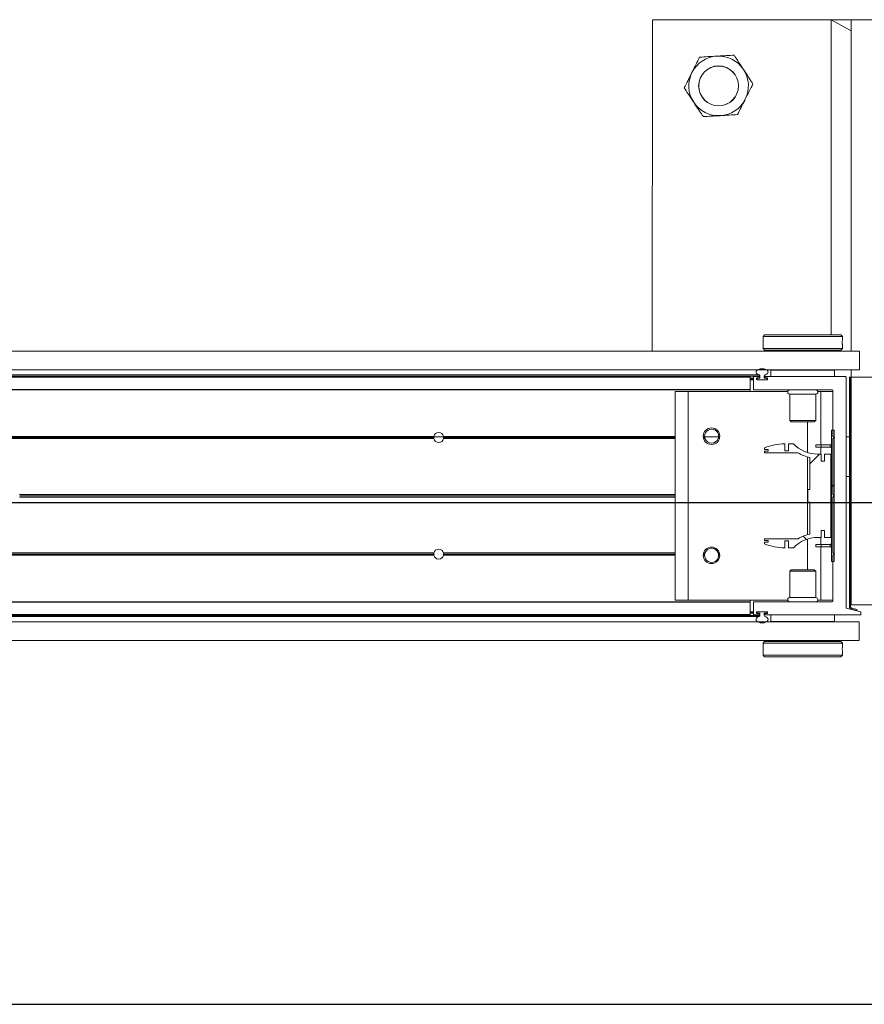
# Model space of a CAD drawing. Header units: feet. Extents: x 0 to 152726, y 0 to 59505.
# Tile 107 of 117: x 152347.89 to 152349.21, y 59421.09 to 59422.64. Entities that reach past the tile are written whole.
import ezdxf

# ---------------------------------------------------------------- set-up
doc = ezdxf.new("R2010")
doc.units = ezdxf.units.FT
doc.header["$LTSCALE"] = 0.1
doc.header["$MEASUREMENT"] = 0
for name, color, linetype, lineweight in [('BR_P_Rail_Object', 251, 'Continuous', 30), ('DR_P_Underdrain', 252, 'Continuous', 13), ('SC_Scratch7', 252, 'Continuous', 0)]:
    doc.layers.add(name, color=color, linetype=linetype, lineweight=lineweight)

# ---------------------------------------------------------------- blocks, each defined once
blk = doc.blocks.new('HIGH ST SCREENWALL_13 PANEL PLAN_2')
at = {"layer": 'SC_Scratch7', "lineweight": 0}
h = blk.add_hatch(dxfattribs=at)
h.set_pattern_fill('ANSI34', color=256, scale=0.1, style=0, pattern_type=2)
h.set_pattern_definition([(44.99814199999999, (-45.97467078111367, -14.21852283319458), (-0.5303118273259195, 0.53034622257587), []), (44.99814199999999, (-45.79789448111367, -14.21852853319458), (-0.5303118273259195, 0.53034622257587), []), (44.99814199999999, (-45.62111808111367, -14.21853433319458), (-0.5303118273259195, 0.53034622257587), []), (44.99814199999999, (-45.44434178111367, -14.21854003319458), (-0.5303118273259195, 0.53034622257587), [])])
h.paths.add_polyline_path([(-36.39179669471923, -0.1479018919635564), (-36.39136527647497, -0.1462920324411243), (-36.3998464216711, -0.1440192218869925, -0.3394542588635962), (-36.40169929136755, -0.1416043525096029), (-36.40168758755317, 0.2192586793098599), (-36.40335425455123, 0.2192587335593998), (-36.40336595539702, -0.1416042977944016, 0.339454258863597), (-36.40027783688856, -0.1456290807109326)])
h = blk.add_hatch(dxfattribs=at)
h.set_pattern_fill('ANSI31', color=256, scale=0.01, style=0, pattern_type=2)
h.set_pattern_definition([(44.99814199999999, (-45.98336735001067, -14.22042458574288), (-0.08838530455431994, 0.08839103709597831), [])])
h.paths.add_polyline_path([(-36.43148190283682, 0.1357806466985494), (-36.43148859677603, -0.070593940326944), (-36.42773860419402, -0.07059406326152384), (-36.42773191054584, 0.135780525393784)])
h = blk.add_hatch(dxfattribs=at)
h.set_pattern_fill('ANSI38', color=256, scale=0.01, style=0, pattern_type=2)
h.set_pattern_definition([(44.99814199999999, (-45.88607120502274, -14.22903808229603), (-0.08838530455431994, 0.08839103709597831), []), (134.998142, (-45.88607120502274, -14.22903808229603), (-0.2651616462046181, 0.0883967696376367), [0.31249937, -0.18749962])])
h.paths.add_polyline_path([(-36.44255819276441, -0.02206497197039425), (-36.44255854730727, -0.03302295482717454), (-36.43294570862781, -0.03302326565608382), (-36.4329414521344, 0.09821006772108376), (-36.44255429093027, 0.09821037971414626), (-36.44255464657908, 0.08725239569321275), (-36.44819768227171, 0.0872525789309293), (-36.44819732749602, 0.09821056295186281), (-36.45384036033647, 0.09821074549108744, -0.2061892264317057), (-36.49147099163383, 0.1144192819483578), (-36.49950903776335, 0.1144195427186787), (-36.49950939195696, 0.1034615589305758), (-36.50508680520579, 0.1034617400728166), (-36.50508644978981, 0.1144197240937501, 0.09842250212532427), (-36.53710759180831, 0.108055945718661), (-36.53710767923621, 0.1053492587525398), (-36.53137385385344, 0.1053490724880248), (-36.5313739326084, 0.1028884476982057), (-36.53710775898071, 0.10288863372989), (-36.53710784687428, 0.1001819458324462), (-36.48421708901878, 0.1001802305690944, 0.0857050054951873), (-36.46574995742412, 0.09287771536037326), (-36.46575159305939, 0.04243696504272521), (-36.46903242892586, 0.04243707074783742), (-36.46903306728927, 0.02275207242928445), (-36.46575223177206, 0.02275196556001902), (-36.46575386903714, -0.02768878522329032, 0.08570500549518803), (-36.4842214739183, -0.0349901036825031), (-36.53711223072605, -0.03498838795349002), (-36.53711231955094, -0.03769507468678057), (-36.53137849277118, -0.03769526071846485), (-36.53137857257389, -0.04015588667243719), (-36.53711239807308, -0.0401557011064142), (-36.53711248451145, -0.04286238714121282, 0.09842250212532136), (-36.50509175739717, -0.04922824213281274), (-36.50509140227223, -0.03827025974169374), (-36.49951398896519, -0.03827044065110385), (-36.49951434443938, -0.04922842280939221), (-36.49147630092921, -0.04922868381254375, -0.206189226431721), (-36.45384461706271, -0.03302258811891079), (-36.44820158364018, -0.0330227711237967), (-36.44820122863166, -0.0220647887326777)])
for p, q in [((-36.71343955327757, 0.7817676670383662), (-36.7134564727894, 0.2601020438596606)), ((-36.04677422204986, 0.7817460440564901), (-36.71343955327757, 0.7817676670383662)), ((-36.43220620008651, 0.2859294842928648), (-36.4321901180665, 0.7817585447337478)), ((-36.40094017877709, 0.7817575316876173), (-36.4321901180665, 0.7817585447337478)), ((-36.4321901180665, 0.7817585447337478), (-36.40094074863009, 0.7641794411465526)), ((-36.40094017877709, 0.7817575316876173), (-36.40095709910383, 0.2600919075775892)), ((-36.40094017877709, 0.7817575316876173), (-36.40094074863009, 0.7641794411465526)), ((-36.3592735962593, 0.7817561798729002), (-36.40094017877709, 0.7817575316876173)), ((-36.53939356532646, 0.2834329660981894), (-36.53939366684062, 0.2803051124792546)), ((-36.53689349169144, 0.2859328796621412), (-36.53939356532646, 0.2834329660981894)), ((-36.53939356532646, 0.2834329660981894), (-36.41439381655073, 0.2834289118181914)), ((-36.53689349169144, 0.2859328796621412), (-36.41689372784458, 0.2859289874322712)), ((-36.41439381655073, 0.2834289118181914), (-36.41689372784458, 0.2859289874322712)), ((-36.41439391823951, 0.2802998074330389), (-36.41439381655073, 0.2834289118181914)), ((-36.53939408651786, 0.2673654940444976), (-36.53939418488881, 0.2643188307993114)), ((-36.53939418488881, 0.2643188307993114), (-36.53689427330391, 0.261818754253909)), ((-36.53939418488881, 0.2643188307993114), (-36.41439443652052, 0.2643147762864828)), ((-36.41689451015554, 0.2618148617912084), (-36.41439443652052, 0.2643147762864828)), ((-36.41472785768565, 0.2742344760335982), (-36.41471715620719, 0.2724253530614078)), ((-36.41439443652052, 0.2643147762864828), (-36.41439433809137, 0.267363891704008)), ((-40.37751164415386, 0.2602208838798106), (-36.38793629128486, 0.2600914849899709)), ((-36.53689427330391, 0.261818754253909), (-36.41689451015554, 0.2618148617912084)), ((-36.53314427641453, 0.2618186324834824), (-36.53314433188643, 0.2600961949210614)), ((-36.42064455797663, 0.2600925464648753), (-36.42064450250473, 0.2618149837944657)), ((-36.38793724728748, 0.230591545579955), (-36.38793629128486, 0.2600914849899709)), ((-40.37751260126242, 0.2307209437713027), (-36.38793724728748, 0.230591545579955)), ((-36.55981227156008, 0.2192769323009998), (-38.31678052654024, 0.219333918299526)), ((-36.55981224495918, 0.2200971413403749), (-38.31675185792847, 0.2201541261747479)), ((-38.31671992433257, 0.2210677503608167), (-36.54418724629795, 0.2210102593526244)), ((-38.31665937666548, 0.222800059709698), (-36.54545592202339, 0.2227426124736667)), ((-36.55981289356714, 0.2000840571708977), (-36.55981227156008, 0.2192769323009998)), ((-36.55981233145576, 0.217430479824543), (-36.55460401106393, 0.2174303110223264)), ((-36.55981227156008, 0.2192769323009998), (-36.55981224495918, 0.2200971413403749)), ((-36.55460457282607, 0.20009701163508), (-36.55460395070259, 0.2192767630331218)), ((-36.55378371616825, 0.2200969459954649), (-36.54563248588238, 0.2200966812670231)), ((-36.54960402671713, 0.2171932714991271), (-36.54960406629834, 0.2159586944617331)), ((-36.54956906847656, 0.2174301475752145), (-36.54864569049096, 0.2174301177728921)), ((-36.54563255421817, 0.2180133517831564), (-36.54878378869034, 0.2180134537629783)), ((-36.54864569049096, 0.2174301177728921), (-36.54864571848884, 0.2165967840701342)), ((-36.54864569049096, 0.2174301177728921), (-36.54762546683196, 0.2174300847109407)), ((-36.54418736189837, 0.2174299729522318), (-36.54762546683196, 0.2174300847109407)), ((-36.54481230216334, 0.2192764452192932), (-36.54481231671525, 0.2188335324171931)), ((-36.54418724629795, 0.2210102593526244), (-36.54418736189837, 0.2174299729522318)), ((-36.53752070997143, 0.2174297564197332), (-36.53752059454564, 0.2210100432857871)), ((-36.53389571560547, 0.2174296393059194), (-36.53752070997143, 0.2174297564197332)), ((-36.53689566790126, 0.2188332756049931), (-36.53689565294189, 0.2192761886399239)), ((-36.53292424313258, 0.2180129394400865), (-36.53607548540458, 0.2180130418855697)), ((-36.53607541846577, 0.2200963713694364), (-36.409591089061, 0.2200922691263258)), ((-36.53210410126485, 0.2159581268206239), (-36.53210406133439, 0.2171927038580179)), ((-36.52689564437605, 0.2200960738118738), (-36.52689530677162, 0.230512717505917)), ((-36.52689530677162, 0.230512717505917), (-36.42689550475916, 0.2305094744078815)), ((-36.4925203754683, 0.2305949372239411), (-36.49252037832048, 0.2305116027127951)), ((-36.46127043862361, 0.2305105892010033), (-36.46127043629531, 0.2305939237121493)), ((-36.42689550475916, 0.2305094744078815), (-36.42689584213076, 0.2200928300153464)), ((-36.40877091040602, 0.2192720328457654), (-36.40878270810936, -0.1444903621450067)), ((-36.40335425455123, 0.2192587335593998), (-36.40336595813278, -0.1416042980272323)), ((-36.40335425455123, 0.2192587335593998), (-36.40168758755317, 0.2192586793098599)), ((-36.40168758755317, 0.2192586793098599), (-36.40169929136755, -0.1416043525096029)), ((-36.40097004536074, -0.1390739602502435), (-36.40095842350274, 0.2192586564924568)), ((-36.4009580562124, 0.2305919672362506), (-36.40095842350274, 0.2192586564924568)), ((-36.35929184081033, 0.2192573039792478), (-36.40095842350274, 0.2192586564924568)), ((-36.55981240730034, 0.2150971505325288), (-36.55460408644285, 0.2150969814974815)), ((-36.55981235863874, 0.2165971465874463), (-36.55460403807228, 0.216596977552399)), ((-36.54960404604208, 0.2165968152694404), (-36.54864571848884, 0.2165967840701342)), ((-36.54960357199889, 0.2159301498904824), (-36.54864573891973, 0.2159301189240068)), ((-36.54878388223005, 0.2151384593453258), (-36.53292433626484, 0.2151379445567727)), ((-36.54864573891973, 0.2159301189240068), (-36.54864576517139, 0.215138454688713)), ((-36.54864571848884, 0.2165967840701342), (-36.54864573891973, 0.2159301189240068)), ((-36.54781243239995, 0.2150967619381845), (-36.5338957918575, 0.2150963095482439)), ((-36.53306243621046, 0.2159296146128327), (-36.53306241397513, 0.2165962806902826)), ((-36.55981292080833, 0.1992638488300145), (-38.31748004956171, 0.1993208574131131)), ((-36.55981289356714, 0.2000840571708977), (-38.31745138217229, 0.2001410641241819)), ((-36.67772943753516, 0.196663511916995), (-36.67774008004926, -0.1314608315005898)), ((-36.65689614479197, 0.1966628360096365), (-36.67772943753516, 0.196663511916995)), ((-36.65689614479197, 0.1966628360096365), (-36.65690678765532, -0.1314615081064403)), ((-36.50052342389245, 0.1966577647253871), (-36.65689614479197, 0.1966628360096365)), ((-36.5598130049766, 0.1966596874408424), (-36.55981292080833, 0.1992638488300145)), ((-36.55981292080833, 0.1992638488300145), (-36.55981289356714, 0.2000840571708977)), ((-36.43042505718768, 0.1992596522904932), (-36.55377126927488, 0.1992636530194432)), ((-36.49731326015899, 0.192700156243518), (-36.49731460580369, 0.1512172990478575)), ((-36.45648000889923, 0.1926988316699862), (-36.49731326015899, 0.192700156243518)), ((-36.45648135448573, 0.1512159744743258), (-36.45648000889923, 0.1926988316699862)), ((-36.44856322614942, 0.196656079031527), (-36.45326958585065, 0.1966562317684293)), ((-36.44856322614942, 0.196656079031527), (-36.44856594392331, 0.112864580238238)), ((-36.42960493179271, 0.1966554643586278), (-36.44856322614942, 0.196656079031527)), ((-36.42960722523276, 0.1259264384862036), (-36.42960487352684, 0.1984394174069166)), ((-36.49731460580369, 0.1512172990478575), (-36.49494263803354, 0.148845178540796)), ((-36.45648135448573, 0.1512159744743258), (-36.49731460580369, 0.1512172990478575)), ((-36.4588534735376, 0.1488440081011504), (-36.49494263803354, 0.148845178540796)), ((-36.46939807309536, 0.1488443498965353), (-36.46939963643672, 0.1006037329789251)), ((-36.4588534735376, 0.1488440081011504), (-36.45648135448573, 0.1512159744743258)), ((-37.05720912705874, 0.124280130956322), (-38.15356216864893, 0.1243156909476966)), ((-37.05705732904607, 0.1259467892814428), (-38.15356211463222, 0.125982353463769)), ((-37.05712931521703, 0.1255301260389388), (-37.04166601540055, 0.1255296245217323)), ((-36.67773173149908, 0.1259344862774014), (-37.04173797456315, 0.1259462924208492)), ((-36.67773178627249, 0.1242678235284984), (-37.04158628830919, 0.1242796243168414)), ((-36.63130732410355, 0.1259329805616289), (-36.63345431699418, 0.125933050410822)), ((-36.63111764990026, 0.1242663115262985), (-36.63329329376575, 0.1242663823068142)), ((-36.63128379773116, 0.1255163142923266), (-36.60917992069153, 0.1255155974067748)), ((-36.60758717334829, 0.1242655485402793), (-36.60934615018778, 0.124265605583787)), ((-36.60742603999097, 0.1259322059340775), (-36.60915636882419, 0.125932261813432)), ((-36.43148859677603, -0.070593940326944), (-36.43148190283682, 0.1357806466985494)), ((-36.42773191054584, 0.135780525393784), (-36.43148190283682, 0.1357806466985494)), ((-36.42960733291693, 0.1225931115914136), (-36.42710728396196, 0.1242596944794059)), ((-36.42710728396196, 0.1242596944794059), (-36.42960722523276, 0.1259264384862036)), ((-36.42773860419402, -0.07059406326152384), (-36.42773191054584, 0.135780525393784)), ((-36.40877395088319, 0.1255090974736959), (-36.40335729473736, 0.1255089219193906)), ((-37.05700107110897, 0.1226134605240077), (-38.15356222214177, 0.1226490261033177)), ((-36.67773183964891, 0.1226011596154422), (-37.04179445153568, 0.1226129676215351)), ((-36.63066159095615, 0.1225996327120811), (-36.63290940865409, 0.1225997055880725)), ((-36.60797116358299, 0.1225988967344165), (-36.60980231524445, 0.1225989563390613)), ((-36.50508680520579, 0.1034617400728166), (-36.50508644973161, 0.1144197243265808)), ((-36.49950903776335, 0.1144195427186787), (-36.49950939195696, 0.1034615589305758)), ((-36.49147099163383, 0.1144192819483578), (-36.49950903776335, 0.1144195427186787)), ((-36.4562413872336, 0.1091148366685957), (-36.45624126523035, 0.1128648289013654)), ((-36.44790806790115, 0.1091145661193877), (-36.4562413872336, 0.1091148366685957)), ((-36.4479079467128, 0.1128645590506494), (-36.45624126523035, 0.1128648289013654)), ((-36.44856606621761, 0.1091145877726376), (-36.44856641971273, 0.09821057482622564)), ((-36.44790806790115, 0.1091145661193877), (-36.4479079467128, 0.1128645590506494)), ((-36.43389943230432, 0.1091141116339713), (-36.44790806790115, 0.1091145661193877)), ((-36.43389931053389, 0.1128641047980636), (-36.4479079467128, 0.1128645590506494)), ((-36.43389943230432, 0.1091141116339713), (-36.43389931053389, 0.1128641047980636)), ((-36.42961018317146, 0.03471788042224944), (-36.42960733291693, 0.1225931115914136)), ((-36.53710775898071, 0.10288863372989), (-36.53710784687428, 0.1001819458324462)), ((-36.53710784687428, 0.1001819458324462), (-36.48421708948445, 0.1001802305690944)), ((-36.5313739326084, 0.1028884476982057), (-36.53710775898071, 0.10288863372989)), ((-36.53710759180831, 0.108055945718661), (-36.53710767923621, 0.1053492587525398)), ((-36.53710767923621, 0.1053492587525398), (-36.53137385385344, 0.1053490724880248)), ((-36.53137385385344, 0.1053490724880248), (-36.5313739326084, 0.1028884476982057)), ((-36.49950939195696, 0.1034615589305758), (-36.50508680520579, 0.1034617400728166)), ((-36.46939985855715, 0.09376223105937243), (-36.46940382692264, -0.02857306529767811)), ((-36.44819732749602, 0.09821056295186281), (-36.4538403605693, 0.09821074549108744)), ((-36.44819768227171, 0.0872525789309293), (-36.44819732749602, 0.09821056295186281)), ((-36.44255429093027, 0.09821037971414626), (-36.44255464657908, 0.08725239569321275)), ((-36.4329414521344, 0.09821006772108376), (-36.44255429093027, 0.09821037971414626)), ((-36.43294570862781, -0.03302326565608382), (-36.4329414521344, 0.09821006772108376)), ((-36.46574995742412, 0.09287771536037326), (-36.46575159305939, 0.04243696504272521)), ((-36.44255464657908, 0.08725239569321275), (-36.44819768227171, 0.0872525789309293)), ((-36.40877597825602, 0.06300922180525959), (-36.40335932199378, 0.06300904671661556)), ((-36.67773468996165, 0.03472592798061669), (-37.70854789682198, 0.03475936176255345)), ((-36.67773475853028, 0.03260133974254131), (-37.70825352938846, 0.03263476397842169)), ((-36.46903242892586, 0.04243707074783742), (-36.46903306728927, 0.02275207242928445)), ((-36.46575159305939, 0.04243696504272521), (-36.46903242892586, 0.04243707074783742)), ((-36.42961032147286, 0.03046870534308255), (-36.427485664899, 0.03259322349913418)), ((-36.427485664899, 0.03259322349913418), (-36.42961018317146, 0.03471788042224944)), ((-36.67773482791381, 0.0304767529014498), (-37.70854803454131, 0.03051018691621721)), ((-36.46903306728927, 0.02275207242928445), (-36.46575223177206, 0.02275196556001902)), ((-36.46575223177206, 0.02275196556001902), (-36.46575386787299, -0.02768878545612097)), ((-36.42961317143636, -0.0574065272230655), (-36.42961032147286, 0.03046870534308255)), ((-36.44820158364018, -0.0330227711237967), (-36.44820122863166, -0.0220647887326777)), ((-36.44820122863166, -0.0220647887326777), (-36.44255819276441, -0.02206497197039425)), ((-36.44255819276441, -0.02206497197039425), (-36.44255854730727, -0.03302295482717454)), ((-36.53711239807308, -0.0401557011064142), (-36.5371124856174, -0.04286238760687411)), ((-36.53137857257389, -0.04015588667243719), (-36.53711239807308, -0.0401557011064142)), ((-36.53711223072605, -0.03498838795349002), (-36.53711231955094, -0.03769507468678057)), ((-36.53711231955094, -0.03769507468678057), (-36.53137849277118, -0.03769526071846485)), ((-36.4842214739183, -0.0349901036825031), (-36.53711223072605, -0.03498838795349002)), ((-36.53137849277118, -0.03769526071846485), (-36.53137857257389, -0.04015588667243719)), ((-36.50509175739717, -0.04922824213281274), (-36.50509140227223, -0.03827025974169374)), ((-36.50509140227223, -0.03827025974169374), (-36.49951398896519, -0.03827044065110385)), ((-36.49951398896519, -0.03827044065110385), (-36.49951434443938, -0.04922842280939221)), ((-36.46940404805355, -0.03541456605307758), (-36.46940561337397, -0.08365518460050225)), ((-36.4562463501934, -0.04392652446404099), (-36.45624647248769, -0.04767651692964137)), ((-36.4562463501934, -0.04392652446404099), (-36.44791303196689, -0.04392679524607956)), ((-36.45384461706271, -0.03302258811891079), (-36.44820158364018, -0.0330227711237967)), ((-36.44857067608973, -0.03302275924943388), (-36.44857102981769, -0.04392677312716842)), ((-36.44791303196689, -0.04392679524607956), (-36.44791315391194, -0.04767678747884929)), ((-36.44791303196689, -0.04392679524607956), (-36.4339043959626, -0.04392724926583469)), ((-36.44255854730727, -0.03302295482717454), (-36.43294570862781, -0.03302326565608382)), ((-36.43390451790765, -0.04767724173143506), (-36.4339043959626, -0.04392724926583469)), ((-37.0570633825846, -0.06071950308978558), (-38.1535681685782, -0.06068393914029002)), ((-37.05721507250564, -0.05905283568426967), (-38.15356811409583, -0.05901727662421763)), ((-37.05700690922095, -0.05738617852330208), (-38.15356806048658, -0.05735061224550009)), ((-36.67773767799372, -0.05739847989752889), (-37.04180028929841, -0.05738667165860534)), ((-36.67773778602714, -0.06073180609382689), (-37.04174402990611, -0.06072000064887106)), ((-36.67773773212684, -0.05906514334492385), (-37.04159223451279, -0.05905334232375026)), ((-36.63131337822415, -0.0607333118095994), (-36.63346037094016, -0.06073324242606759)), ((-36.6311235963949, -0.05906665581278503), (-36.63329924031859, -0.05906658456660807)), ((-36.63066742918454, -0.05740000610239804), (-36.63291524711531, -0.05739993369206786)), ((-36.60797700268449, -0.05740074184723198), (-36.60980815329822, -0.05740068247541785)), ((-36.60743209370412, -0.06073408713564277), (-36.60916242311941, -0.060734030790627)), ((-36.49951434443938, -0.04922842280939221), (-36.49147629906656, -0.04922868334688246)), ((-36.45624647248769, -0.04767651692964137), (-36.44791315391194, -0.04767678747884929)), ((-36.44857115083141, -0.04767676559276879), (-36.44857386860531, -0.1314682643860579)), ((-36.44791315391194, -0.04767678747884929), (-36.43390451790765, -0.04767724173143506)), ((-36.42961563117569, -0.1332528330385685), (-36.42961327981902, -0.06073985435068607)), ((-36.42961327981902, -0.06073985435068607), (-36.42711323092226, -0.05907327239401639)), ((-36.42711323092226, -0.05907327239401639), (-36.42961317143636, -0.0574065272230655)), ((-36.43148859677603, -0.070593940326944), (-36.42773860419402, -0.07059406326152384)), ((-36.49732230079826, -0.08602632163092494), (-36.49732364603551, -0.1275091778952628)), ((-36.49495017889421, -0.08365435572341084), (-36.49732230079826, -0.08602632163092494)), ((-36.49732230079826, -0.08602632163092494), (-36.45648904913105, -0.08602764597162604)), ((-36.49495017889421, -0.08365435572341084), (-36.45886101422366, -0.08365552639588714)), ((-36.45648904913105, -0.08602764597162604), (-36.45886101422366, -0.08365552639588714)), ((-36.45649039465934, -0.1275105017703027), (-36.45648904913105, -0.08602764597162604)), ((-36.55982373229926, -0.1340688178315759), (-38.31749086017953, -0.1340118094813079)), ((-36.55982375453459, -0.134756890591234), (-38.31746685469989, -0.1346998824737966)), ((-36.65690678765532, -0.1314615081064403), (-36.67774008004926, -0.1314608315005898)), ((-36.50053406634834, -0.131466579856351), (-36.65690678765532, -0.1314615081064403)), ((-36.55982438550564, -0.1542140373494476), (-36.55982375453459, -0.134756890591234)), ((-36.55982375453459, -0.134756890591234), (-36.55982373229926, -0.1340688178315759)), ((-36.55982373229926, -0.1340688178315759), (-36.55982364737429, -0.1314646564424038)), ((-36.55461606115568, -0.1540820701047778), (-36.55461543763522, -0.1348891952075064)), ((-36.55379520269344, -0.1340690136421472), (-36.43043586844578, -0.1340730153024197)), ((-36.49732364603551, -0.1275091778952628), (-36.45649039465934, -0.1275105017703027)), ((-36.44857386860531, -0.1314682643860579), (-36.4532802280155, -0.1314681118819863)), ((-36.42961557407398, -0.131468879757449), (-36.44857386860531, -0.1314682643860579)), ((-36.40097004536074, -0.1390739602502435), (-36.35930346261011, -0.1390753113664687)), ((-36.55982438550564, -0.1542140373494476), (-38.31678802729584, -0.1541570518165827)), ((-36.55982440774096, -0.1549021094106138), (-38.31676402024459, -0.1548451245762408)), ((-36.55982440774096, -0.1549021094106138), (-36.55982438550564, -0.1542140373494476)), ((-36.55982432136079, -0.1522354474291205), (-36.55461600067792, -0.1522356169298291)), ((-36.55982429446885, -0.151402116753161), (-36.55461597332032, -0.1514022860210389)), ((-36.55982427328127, -0.150735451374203), (-36.55461595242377, -0.1507356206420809)), ((-36.55982424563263, -0.1499021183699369), (-36.55461592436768, -0.1499022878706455)), ((-36.54564464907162, -0.1549025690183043), (-36.55379587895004, -0.1549023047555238)), ((-36.54961596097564, -0.1507643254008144), (-36.54961600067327, -0.151998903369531)), ((-36.54961598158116, -0.1514024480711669), (-36.54865764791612, -0.1514024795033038)), ((-36.54961546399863, -0.1507357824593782), (-36.5486576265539, -0.1507358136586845)), ((-36.54958105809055, -0.1522357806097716), (-36.54865767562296, -0.152235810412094)), ((-36.5487958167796, -0.1528191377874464), (-36.5456445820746, -0.1528192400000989)), ((-36.53293617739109, -0.149944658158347), (-36.54879572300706, -0.1499441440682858)), ((-36.54865764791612, -0.1514024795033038), (-36.54865767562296, -0.152235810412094)), ((-36.54865767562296, -0.152235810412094), (-36.54782434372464, -0.1522358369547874)), ((-36.5486576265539, -0.1507358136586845), (-36.54865764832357, -0.1514024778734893)), ((-36.54865760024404, -0.1499441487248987), (-36.5486576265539, -0.1507358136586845)), ((-36.54782434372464, -0.1522358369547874), (-36.54419935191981, -0.1522359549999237)), ((-36.53390762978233, -0.1499029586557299), (-36.54782426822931, -0.1499025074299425)), ((-36.54482439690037, -0.1536394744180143), (-36.54482441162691, -0.1540823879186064)), ((-36.54419935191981, -0.1522359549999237), (-36.54419946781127, -0.1558162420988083)), ((-36.53753281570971, -0.1558164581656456), (-36.53753270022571, -0.1522361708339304)), ((-36.53753270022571, -0.1522361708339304), (-36.53409459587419, -0.15223628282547)), ((-36.53690776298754, -0.1540826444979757), (-36.53690774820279, -0.1536397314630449)), ((-36.38534559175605, -0.1549077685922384), (-36.5360875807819, -0.1549028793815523)), ((-36.5360875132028, -0.1528195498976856), (-36.53293627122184, -0.1528196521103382)), ((-36.53307434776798, -0.1514029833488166), (-36.53307432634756, -0.1507363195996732)), ((-36.53211603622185, -0.151999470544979), (-36.53211599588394, -0.1507648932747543)), ((-36.52690814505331, -0.1653198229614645), (-36.52690780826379, -0.1549031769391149)), ((-36.42690800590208, -0.154906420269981), (-36.42690834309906, -0.1653230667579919)), ((-36.40878270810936, -0.1444903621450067), (-36.3853454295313, -0.1499077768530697)), ((-36.40027783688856, -0.1456290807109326), (-36.39179669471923, -0.1479018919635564)), ((-36.39984642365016, -0.1440192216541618), (-36.39136527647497, -0.1462920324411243)), ((-36.39136527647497, -0.1462920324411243), (-36.39179669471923, -0.1479018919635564)), ((-36.3853454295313, -0.1499077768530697), (-36.38534559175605, -0.1549077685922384)), ((-40.37752545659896, -0.1656115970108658), (-36.38795010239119, -0.1657409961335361)), ((-38.31673214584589, -0.1557587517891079), (-36.54419946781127, -0.1558162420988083)), ((-38.31667171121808, -0.1574910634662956), (-36.54546825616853, -0.1575485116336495)), ((-36.42690834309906, -0.1653230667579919), (-36.52690814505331, -0.1653198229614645)), ((-36.49253321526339, -0.165320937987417), (-36.49253322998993, -0.1657376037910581)), ((-36.46128329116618, -0.1657386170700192), (-36.46128327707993, -0.1653219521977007)), ((-36.38795105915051, -0.1952409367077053), (-36.38795010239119, -0.1657409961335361)), ((-40.377526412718, -0.1951115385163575), (-36.38795105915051, -0.1952409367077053)), ((-36.53940921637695, -0.1991251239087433), (-36.53940931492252, -0.2021742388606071)), ((-36.53690914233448, -0.1966252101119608), (-36.53940921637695, -0.1991251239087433)), ((-36.41440946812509, -0.1991291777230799), (-36.53940921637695, -0.1991251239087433)), ((-36.41690937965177, -0.1966291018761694), (-36.53690914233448, -0.1966252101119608)), ((-36.53315910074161, -0.1952362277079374), (-36.53315914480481, -0.1966253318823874)), ((-36.42065937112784, -0.1966289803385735), (-36.42065932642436, -0.1952398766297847)), ((-36.41440946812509, -0.1991291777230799), (-36.41690937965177, -0.1966291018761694)), ((-36.41440956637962, -0.2021758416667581), (-36.41440946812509, -0.1991291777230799)), ((-36.53940973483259, -0.2151101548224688), (-36.53940983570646, -0.2182392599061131)), ((-36.53907579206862, -0.2090448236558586), (-36.53908649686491, -0.2072356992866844)), ((-36.41441008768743, -0.2182433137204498), (-36.41440998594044, -0.2151154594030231)), ((-36.53940983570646, -0.2182392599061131), (-36.53690992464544, -0.2207393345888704)), ((-36.41441008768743, -0.2182433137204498), (-36.53940983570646, -0.2182392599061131)), ((-36.41691016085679, -0.2207432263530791), (-36.53690992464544, -0.2207393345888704)), ((-36.41691016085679, -0.2207432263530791), (-36.41441008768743, -0.2182433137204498))]:
    blk.add_line(p, q, dxfattribs=at)
for centre, radius in [((-36.60927647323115, 0.6775978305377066), 0.0314166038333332), ((-36.60927647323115, 0.6775978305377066), 0.03124993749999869), ((-36.62044016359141, 0.1263492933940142), 0.01302080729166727), ((-36.62044624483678, -0.06115033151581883), 0.01302080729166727)]:
    blk.add_circle(centre, radius, dxfattribs=at)
for centre, radius, start, end in [((-36.60927647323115, 0.6775978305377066), 0.04687490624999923, 93.33381642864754, 153.333816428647), ((-36.60927647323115, 0.6775978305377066), 0.0468749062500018, 33.33381642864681, 93.33381642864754), ((-36.60927647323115, 0.6775978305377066), 0.04687490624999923, 153.333816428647, 213.3338164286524), ((-36.60927647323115, 0.6775978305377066), 0.0468749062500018, 333.3338164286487, 33.33381642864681), ((-36.60927647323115, 0.6775978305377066), 0.04687490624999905, 213.3338164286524, 273.3338164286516), ((-36.60927647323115, 0.6775978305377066), 0.04687490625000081, 273.3338164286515, 333.3338164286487), ((-36.60171159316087, 0.2738776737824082), 0.06265684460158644, 354.0342443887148, 5.88784886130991), ((-36.55378374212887, 0.2192767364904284), 0.0008202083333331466, 89.99814166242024, 179.9981416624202), ((-36.54878381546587, 0.2171932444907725), 0.0008202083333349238, 89.9981416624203, 179.9981416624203), ((-36.54762550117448, 0.216388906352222), 0.001041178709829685, 89.9981416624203, 168.4830518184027), ((-36.54563252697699, 0.2188335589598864), 0.0008202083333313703, 269.9981416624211, 359.9981416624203), ((-36.54563251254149, 0.2192764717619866), 0.0008202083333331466, 359.9981416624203, 89.99814166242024), ((-36.54600425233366, 0.2210103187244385), 0.001817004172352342, 359.9981400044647, 72.43568222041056), ((-36.53570358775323, 0.2210099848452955), 0.001817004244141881, 107.5606013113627, 179.9981416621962), ((-36.53607545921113, 0.2188332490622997), 0.0008202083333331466, 179.9981416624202, 269.9981416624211), ((-36.53607544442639, 0.2192761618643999), 0.0008202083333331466, 89.99814166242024, 179.9981416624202), ((-36.53389574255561, 0.2165963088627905), 0.0008333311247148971, 359.9981056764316, 89.99814166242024), ((-36.5329242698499, 0.2171927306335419), 0.0008202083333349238, 359.9981416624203, 89.9981416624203), ((-36.40959111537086, 0.2192720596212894), 0.0008202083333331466, 359.9981416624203, 89.99814166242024), ((-36.54878385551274, 0.2159586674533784), 0.0008202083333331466, 179.9981416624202, 269.9981416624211), ((-36.54781240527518, 0.2159300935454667), 0.0008333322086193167, 179.9982015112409, 269.9981416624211), ((-36.53389576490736, 0.2159296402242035), 0.0008333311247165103, 269.9981416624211, 359.9981802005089), ((-36.53292431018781, 0.2159581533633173), 0.0008202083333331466, 269.9981416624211, 359.9981416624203), ((-36.55377124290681, 0.2000969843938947), 0.0008333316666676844, 179.9981416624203, 269.9981416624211), ((-36.4973131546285, 0.1959809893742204), 0.003280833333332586, 89.99814166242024, 269.9981416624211), ((-36.45647990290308, 0.1959796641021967), 0.003280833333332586, 269.9981416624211, 89.99814166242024), ((-36.43042508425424, 0.1984394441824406), 0.0008202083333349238, 359.9981416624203, 89.9981416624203), ((-37.04939770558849, 0.124408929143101), 0.007812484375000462, 168.6473907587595, 180.9446345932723), ((-37.04939770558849, 0.124408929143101), 0.007812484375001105, 180.9446345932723, 193.2865001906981), ((-37.04939770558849, 0.124408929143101), 0.007812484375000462, 11.34889256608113, 168.6473907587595), ((-37.04939770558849, 0.124408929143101), 0.007812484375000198, 346.7097831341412, 359.0516487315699), ((-37.04939770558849, 0.124408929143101), 0.007812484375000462, 359.0516487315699, 11.34889256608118), ((-36.62023182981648, 0.1263492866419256), 0.01108331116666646, 357.8436572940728, 182.1526260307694), ((-36.62023182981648, 0.1263492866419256), 0.01108331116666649, 182.1526260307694, 190.8324766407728), ((-36.62023182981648, 0.1263492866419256), 0.01108331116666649, 190.8324766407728, 199.7742688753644), ((-36.62023182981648, 0.1263492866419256), 0.01108331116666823, 340.222014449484, 349.1638066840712), ((-36.62023182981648, 0.1263492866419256), 0.01108331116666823, 349.1638066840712, 357.8436572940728), ((-37.04939770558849, 0.124408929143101), 0.007812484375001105, 193.2865001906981, 346.7097831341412), ((-36.62023182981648, 0.1263492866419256), 0.01108331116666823, 199.7742688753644, 340.222014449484), ((-36.50508916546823, 0.03068981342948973), 0.08372991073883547, 89.9981416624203, 112.4825022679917), ((-36.45383868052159, 0.1500015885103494), 0.05179084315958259, 223.3961394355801, 269.9981416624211), ((-36.43389951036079, 0.1066974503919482), 0.002416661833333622, 359.9981416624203, 89.9981416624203), ((-36.43389951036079, 0.1066974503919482), 0.006166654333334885, 66.92587189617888, 89.9981416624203), ((-36.45383868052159, 0.1500015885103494), 0.05835250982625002, 238.6273874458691, 258.2216459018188), ((-36.45384629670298, -0.0848134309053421), 0.05835250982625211, 101.774637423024, 121.3688958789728), ((-36.50508904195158, 0.03450166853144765), 0.08372991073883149, 247.5137810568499, 269.9981416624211), ((-36.45384629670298, -0.0848134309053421), 0.05179084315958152, 89.9981416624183, 136.600143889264), ((-36.43390431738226, -0.04151058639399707), 0.002416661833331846, 269.9981416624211, 359.9981416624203), ((-37.04940365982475, -0.05918214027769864), 0.007812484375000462, 179.0516487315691, 191.3488925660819), ((-37.04940365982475, -0.05918214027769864), 0.007812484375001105, 166.7097831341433, 179.0516487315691), ((-37.04940365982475, -0.05918214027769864), 0.007812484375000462, 191.3488925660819, 348.6473907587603), ((-37.04940365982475, -0.05918214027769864), 0.007812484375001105, 13.2865001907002, 166.7097831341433), ((-37.04940365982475, -0.05918214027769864), 0.007812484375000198, 0.9446345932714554, 13.2865001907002), ((-37.04940365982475, -0.05918214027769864), 0.007812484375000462, 348.6473907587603, 0.9446345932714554), ((-36.62023791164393, -0.06115033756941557), 0.01108331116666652, 177.8436572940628, 2.152626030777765), ((-36.62023791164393, -0.06115033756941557), 0.01108331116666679, 169.1638066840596, 177.8436572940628), ((-36.62023791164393, -0.06115033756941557), 0.01108331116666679, 160.2220144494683, 169.1638066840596), ((-36.62023791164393, -0.06115033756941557), 0.01108331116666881, 19.77426887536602, 160.2220144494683), ((-36.62023791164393, -0.06115033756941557), 0.01108331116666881, 10.83247664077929, 19.77426887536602), ((-36.62023791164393, -0.06115033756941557), 0.01108331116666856, 2.152626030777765, 10.83247664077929), ((-36.43390431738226, -0.04151058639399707), 0.006166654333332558, 269.9981416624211, 293.0704114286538), ((-36.55379522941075, -0.1348892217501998), 0.0008202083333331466, 89.99814166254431, 179.9981416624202), ((-36.49732375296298, -0.1307900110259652), 0.00328083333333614, 89.99814166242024, 269.9981416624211), ((-36.45649050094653, -0.1307913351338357), 0.00328083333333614, 269.9981416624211, 89.99814166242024), ((-36.43043584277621, -0.1332528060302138), 0.0008202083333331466, 269.9981416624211, 359.9981416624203), ((-36.55379585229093, -0.1540820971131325), 0.0008202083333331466, 179.9981416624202, 269.9981416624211), ((-36.54879578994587, -0.1519989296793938), 0.0008202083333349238, 179.9981416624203, 269.9981416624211), ((-36.54879574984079, -0.1507643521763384), 0.0008202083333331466, 89.99814166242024, 179.9981416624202), ((-36.54782431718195, -0.1514025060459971), 0.0008333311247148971, 179.9981056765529, 269.9981416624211), ((-36.5478242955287, -0.1507358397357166), 0.000833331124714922, 89.9981416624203, 179.9981802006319), ((-36.54564462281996, -0.1540823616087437), 0.0008202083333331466, 269.9981416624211, 359.9981416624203), ((-36.54564460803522, -0.1536394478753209), 0.0008202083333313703, 359.9981416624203, 89.99814166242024), ((-36.53608755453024, -0.1540826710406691), 0.0008202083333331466, 179.9981416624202, 269.9981416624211), ((-36.53608753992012, -0.1536397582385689), 0.0008202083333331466, 89.99814166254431, 179.9981416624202), ((-36.53409456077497, -0.1511951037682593), 0.00104117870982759, 269.9981416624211, 348.4830518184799), ((-36.5339076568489, -0.1507362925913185), 0.0008333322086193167, 359.9982015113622, 89.9981416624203), ((-36.53293624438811, -0.1519994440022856), 0.0008202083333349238, 269.9981416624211, 359.9981416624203), ((-36.53293620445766, -0.1507648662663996), 0.0008202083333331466, 359.9981416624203, 89.99814166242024), ((-36.39919929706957, -0.1416044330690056), 0.004166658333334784, 179.99814166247, 254.998141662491), ((-36.39919929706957, -0.1416044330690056), 0.002499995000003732, 179.9981416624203, 254.9981416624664), ((-36.54601647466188, -0.1558161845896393), 0.001817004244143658, 287.5606013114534, 359.9981416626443), ((-36.53571580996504, -0.1558165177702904), 0.001817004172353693, 179.9981400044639, 252.4356822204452), ((-36.35209205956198, -0.2086880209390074), 0.0626568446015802, 174.0342443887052, 185.8878488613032)]:
    blk.add_arc(centre, radius, start, end, dxfattribs=at)
for centre, major_axis, ratio, end_param in [((-36.54085371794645, 0.2273304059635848), (0.009374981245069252, -3.040691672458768e-07), 0.5617178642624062, 10.48246647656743), ((-36.5408663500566, -0.162136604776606), (-0.009374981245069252, 3.040691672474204e-07), 0.5617178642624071, 10.4824664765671)]:
    blk.add_ellipse(centre, major_axis=major_axis, ratio=ratio, start_param=5.225496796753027, end_param=end_param, dxfattribs=at)
for points, knots in [([(-36.65116560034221, 0.6986348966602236), (-36.65087765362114, 0.6992082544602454), (-36.64869743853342, 0.7035495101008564), (-36.64458680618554, 0.7117346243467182), (-36.64088679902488, 0.7191021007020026), (-36.63901984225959, 0.722819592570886)], [0, 0, 0, 0, 0.070102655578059, 0.5307909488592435, 1, 1, 1, 1]), ([(-36.63901984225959, 0.722819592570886), (-36.63463209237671, 0.7230751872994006), (-36.62577614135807, 0.7235910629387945), (-36.61662136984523, 0.724124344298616), (-36.61200240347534, 0.7243934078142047)], [0, 0, 0, 0, 0.4954579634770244, 1, 1, 1, 1]), ([(-36.61200240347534, 0.7243934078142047), (-36.61136188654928, 0.7244307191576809), (-36.60651214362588, 0.7247132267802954), (-36.59736830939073, 0.7252458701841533), (-36.58913788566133, 0.7257253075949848), (-36.58498496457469, 0.725967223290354)], [0, 0, 0, 0, 0.07010265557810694, 0.5307909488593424, 1, 1, 1, 1]), ([(-36.58498496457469, 0.725967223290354), (-36.58308457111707, 0.7230778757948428), (-36.57926464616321, 0.7172700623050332), (-36.57426119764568, 0.7096628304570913), (-36.57119494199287, 0.7050009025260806), (-36.57011328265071, 0.7033563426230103)], [0, 0, 0, 0, 0.3905333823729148, 0.7850020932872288, 1, 1, 1, 1]), ([(-36.66331135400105, 0.6744501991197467), (-36.66133882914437, 0.6783779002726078), (-36.65735761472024, 0.686305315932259), (-36.65324206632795, 0.694500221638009), (-36.65116560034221, 0.6986348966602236)], [0, 0, 0, 0, 0.4954579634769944, 1, 1, 1, 1]), ([(-36.57011328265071, 0.7033563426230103), (-36.56808964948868, 0.7002796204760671), (-36.56401043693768, 0.6940775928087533), (-36.55905969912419, 0.6865505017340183), (-36.55616046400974, 0.68214250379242), (-36.55524159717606, 0.6807454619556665)], [0, 0, 0, 0, 0.4020739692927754, 0.8104971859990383, 1, 1, 1, 1]), ([(-36.64843967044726, 0.6518393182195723), (-36.64952133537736, 0.6534838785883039), (-36.65256588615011, 0.6581128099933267), (-36.65756954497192, 0.6657203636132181), (-36.66138980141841, 0.6715286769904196), (-36.66331135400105, 0.6744501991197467)], [0, 0, 0, 0, 0.2149974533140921, 0.6051517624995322, 1, 1, 1, 1]), ([(-36.55524159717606, 0.6807454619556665), (-36.55721412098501, 0.6768177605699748), (-36.56119533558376, 0.6688903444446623), (-36.56531088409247, 0.6606954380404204), (-36.56738735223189, 0.6565607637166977)], [0, 0, 0, 0, 0.4954579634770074, 1, 1, 1, 1]), ([(-36.63356798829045, 0.6292284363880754), (-36.63448685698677, 0.6306254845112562), (-36.63735721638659, 0.6349895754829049), (-36.64230675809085, 0.6425148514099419), (-36.64638603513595, 0.6487169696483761), (-36.64843967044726, 0.6518393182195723)], [0, 0, 0, 0, 0.189503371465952, 0.5919695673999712, 1, 1, 1, 1]), ([(-36.56738735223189, 0.6565607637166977), (-36.56767529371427, 0.6559874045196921), (-36.56985551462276, 0.6516461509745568), (-36.57396614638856, 0.6434610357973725), (-36.57766615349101, 0.6360935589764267), (-36.57953310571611, 0.6323760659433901)], [0, 0, 0, 0, 0.07010265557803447, 0.5307909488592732, 1, 1, 1, 1]), ([(-36.60655054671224, 0.6308022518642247), (-36.60719106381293, 0.6307649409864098), (-36.61204080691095, 0.6304824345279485), (-36.62118463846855, 0.6299497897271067), (-36.62941506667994, 0.6294703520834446), (-36.63356798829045, 0.6292284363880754)], [0, 0, 0, 0, 0.07010265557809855, 0.5307909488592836, 1, 1, 1, 1]), ([(-36.57953310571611, 0.6323760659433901), (-36.58392086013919, 0.6321204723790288), (-36.59277680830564, 0.6316045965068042), (-36.60193158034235, 0.6310713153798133), (-36.60655054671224, 0.6308022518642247)], [0, 0, 0, 0, 0.4954579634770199, 1, 1, 1, 1]), ([(-36.41473413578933, 0.273871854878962), (-36.41472643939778, 0.2746013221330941), (-36.41471104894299, 0.2760601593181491), (-36.41460327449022, 0.2780102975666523), (-36.41448639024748, 0.2794707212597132), (-36.41440223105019, 0.2803033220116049), (-36.41440237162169, 0.2803008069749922), (-36.4144024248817, 0.2802998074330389)], [0, 0, 0, 0, 0.2140444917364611, 0.4280607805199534, 0.6428083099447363, 0.8580379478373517, 1, 1, 1, 1]), ([(-36.414431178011, 0.2677254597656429), (-36.41443113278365, 0.2677249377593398), (-36.41439941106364, 0.2673724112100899), (-36.41438472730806, 0.2672883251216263), (-36.41442028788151, 0.2675999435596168), (-36.41452405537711, 0.2686929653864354), (-36.4146431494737, 0.2703461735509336), (-36.41472237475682, 0.2721766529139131), (-36.41473079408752, 0.273390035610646), (-36.41473413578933, 0.273871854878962)], [0, 0, 0, 0, 0.0002623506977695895, 0.1771374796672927, 0.3531789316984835, 0.5291976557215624, 0.706035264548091, 0.8832702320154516, 1, 1, 1, 1]), ([(-36.53937247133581, -0.2025358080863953), (-36.53937251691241, -0.2025352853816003), (-36.53940424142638, -0.2021827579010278), (-36.53941892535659, -0.2020986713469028), (-36.53938336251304, -0.2024102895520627), (-36.53927959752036, -0.2035033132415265), (-36.53916050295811, -0.2051565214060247), (-36.5390812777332, -0.2069870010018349), (-36.53907286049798, -0.2082003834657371), (-36.53906951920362, -0.2086822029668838)], [0, 0, 0, 0, 0.0002623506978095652, 0.1771374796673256, 0.3531789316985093, 0.5291976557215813, 0.7060352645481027, 0.8832702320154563, 1, 1, 1, 1]), ([(-36.53906951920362, -0.2086822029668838), (-36.5390772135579, -0.2094116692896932), (-36.53909260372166, -0.2108705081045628), (-36.53920037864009, -0.2128206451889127), (-36.53931726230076, -0.2142810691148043), (-36.53940141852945, -0.215113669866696), (-36.53940128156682, -0.2151111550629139), (-36.53940122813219, -0.2151101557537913)], [0, 0, 0, 0, 0.2140444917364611, 0.4280607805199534, 0.6428083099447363, 0.8580379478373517, 1, 1, 1, 1])]:
    blk.add_open_spline(points, degree=3, knots=knots, dxfattribs=at)
blk = doc.blocks.new('Bridge plan')
at = {"layer": 'BR_P_Rail_Object', "lineweight": -3}
blk.add_line((1828212.789513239, 711623.1422486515), (1828067.901254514, 711623.142248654), dxfattribs=at)
at = {"layer": 'DR_P_Underdrain', "lineweight": -3, "flags": 128}
blk.add_lwpolyline([(1828080.719098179, 711622.3534554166), (1828107.976002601, 711622.3533455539)], dxfattribs=at)
at = {"layer": 'SC_Scratch7', "lineweight": -3, "rotation": 359.9997690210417}
blk.add_blockref('HIGH ST SCREENWALL_13 PANEL PLAN_2', (1828124.657819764, 711623.1207852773), dxfattribs=at)
blk = doc.blocks.new('Trellis Base')
blk.add_blockref('Bridge plan', (-1675739.0632623, -652201.2630976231))

msp = doc.modelspace()

# ---------------------------------------------------------------- block references
msp.add_blockref('Trellis Base', (0, 0))

doc.saveas('drawing.dxf')
